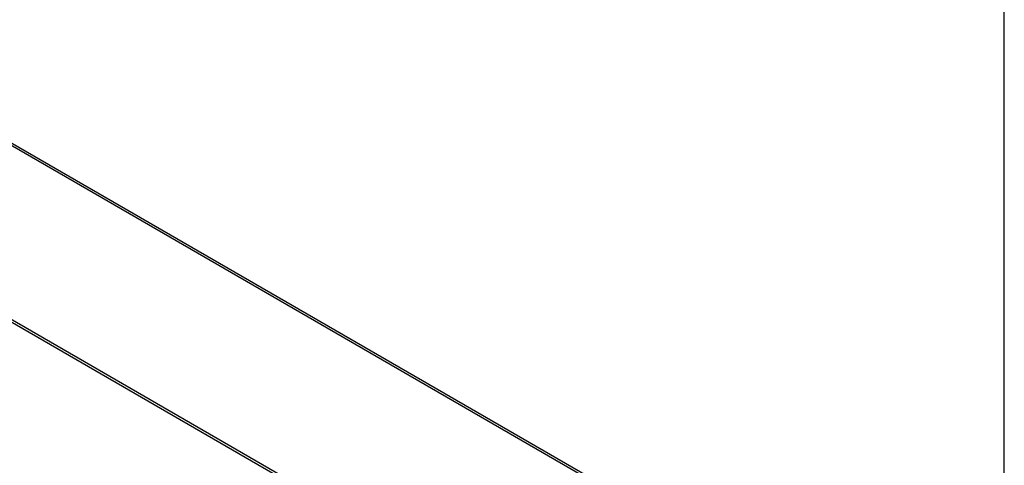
# Model space of a CAD drawing. Header units: inches. Extents: x 6 to 353, y 6 to 228.
# Tile 198 of 256: x 334.08 to 352, y 129.56 to 137.67. Entities that reach past the tile are written whole.
import ezdxf

# ---------------------------------------------------------------- set-up
doc = ezdxf.new("R2010")
doc.units = ezdxf.units.IN
doc.header["$LTSCALE"] = 19.946667
doc.header["$MEASUREMENT"] = 0
doc.layers.get('0').update_dxf_attribs({"linetype": 'CONTINUOUS'})
doc.layers.add('03_ALL_AXES', color=7, linetype='CONTINUOUS')

msp = doc.modelspace()

# ---------------------------------------------------------------- linework, layer by layer
at = {"color": 7, "linetype": 'Continuous'}
for p, q in [((352, 10.6667), (352, 228.2667)), ((330.1611, 137.5529), (345.4629, 128.7186)), ((330.2256, 137.5593), (345.5274, 128.7249))]:
    msp.add_line(p, q, dxfattribs=at)
at = {"layer": '03_ALL_AXES', "color": 7, "linetype": 'Continuous'}
for p, q in [((328.1766, 135.5335), (341.9652, 127.5728)), ((328.1766, 135.4845), (341.9228, 127.5483))]:
    msp.add_line(p, q, dxfattribs=at)

doc.saveas('drawing.dxf')
